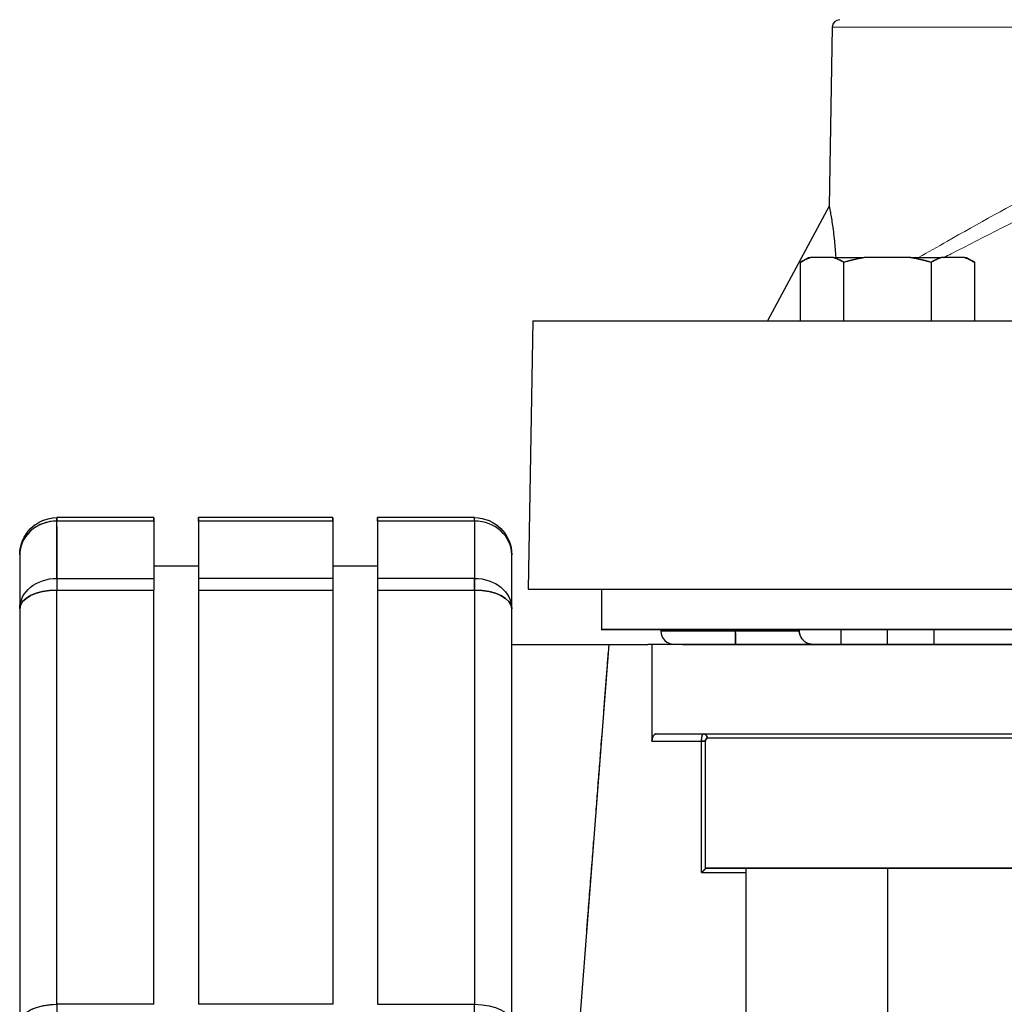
# Model space of a CAD drawing. Header units: millimetres. Extents: x 18 to 610, y -123 to 280.
# Tile 31 of 53: x 360 to 426, y 127 to 193. Entities that reach past the tile are written whole.
import ezdxf

# ---------------------------------------------------------------- set-up
doc = ezdxf.new("R2010")
doc.units = ezdxf.units.MM
doc.linetypes.add('SOLID', pattern=[0])

# ---------------------------------------------------------------- blocks, each defined once
blk = doc.blocks.new('BlockOfViews_1')
at = {"linetype": 'SOLID', "lineweight": 30}
for p, q in [((414.017, 192.799, -4.51), (413.808, 180.79, -4.51)), ((413.808, 180.79, -4.51), (409.674, 173.09, -4.51)), ((411.869, 177.012, 29.49), (412.419, 177.33, 29.49)), ((411.869, 177.012, 29.49), (411.869, 173.09, 29.49)), ((414.11, 177.33, 33.371), (412.553, 177.33, 30.675)), ((414.794, 173.09, 34.556), (414.794, 177.012, 34.556)), ((419.276, 177.33, 34.556), (416.163, 177.33, 34.556)), ((420.644, 177.012, 34.556), (420.644, 173.09, 34.556)), ((422.885, 177.33, 30.675), (421.328, 177.33, 33.371)), ((423.019, 177.33, 29.49), (423.569, 177.012, 29.49)), ((423.569, 173.09, 29.49), (423.569, 177.012, 29.49)), ((393.94, 173.09, -4.51), (393.626, 155.09, -4.51)), ((368.526, 159.89, 11.529), (362.026, 159.89, 11.529)), ((380.526, 159.89, 11.529), (371.526, 159.89, 11.529)), ((390.026, 159.89, 11.529), (383.526, 159.89, 11.529)), ((368.526, 159.663, 12.571), (362.026, 159.663, 12.571)), ((380.526, 159.663, 12.571), (371.526, 159.663, 12.571)), ((390.026, 159.663, 12.571), (383.526, 159.663, 12.571)), ((392.129, 158.684, 11.92), (392.261, 158.407, 11.836)), ((392.261, 158.407, 11.836), (392.129, 158.684, 11.92)), ((392.292, 158.351, 11.969), (392.129, 158.684, 11.92)), ((392.129, 158.684, 11.92), (392.292, 158.351, 11.969)), ((359.627, 158.064, 11.733), (359.591, 157.906, 11.72)), ((359.69, 158.199, 11.844), (359.627, 158.064, 11.733)), ((359.627, 158.064, 11.733), (359.69, 158.199, 11.844)), ((359.76, 158.351, 11.969), (359.759, 158.347, 11.966)), ((359.759, 158.347, 11.966), (359.76, 158.351, 11.969)), ((392.372, 158.176, 11.766), (392.425, 158.064, 11.733)), ((392.425, 158.064, 11.733), (392.372, 158.176, 11.766)), ((392.46, 157.908, 11.72), (392.425, 158.064, 11.733)), ((359.526, 157.39, 11.529), (359.527, 157.393, 11.53)), ((359.565, 157.788, 11.71), (359.564, 157.785, 11.71)), ((392.488, 157.785, 11.71), (392.487, 157.792, 11.711)), ((392.525, 157.396, 11.531), (392.526, 157.39, 11.529)), ((371.526, 156.64, -4.51), (368.526, 156.64, -4.51)), ((383.526, 156.64, -4.51), (380.526, 156.64, -4.51)), ((362.026, 155.819, 19.229), (368.526, 155.819, 19.229)), ((380.526, 155.819, 19.229), (371.526, 155.819, 19.229)), ((390.026, 155.819, 19.229), (383.526, 155.819, 19.229)), ((362.026, 155.03, 19.947), (368.526, 155.03, 19.947)), ((362.026, 127.25, 35.986), (362.026, 155.03, 19.947)), ((368.526, 127.25, 35.986), (368.526, 155.03, 19.947)), ((371.526, 155.03, 19.947), (371.526, 127.25, 35.986)), ((371.526, 155.03, 19.947), (380.526, 155.03, 19.947)), ((380.526, 155.03, 19.947), (380.526, 127.25, 35.986)), ((383.526, 155.03, 19.947), (383.526, 127.25, 35.986)), ((383.526, 155.03, 19.947), (390.026, 155.03, 19.947)), ((390.026, 155.03, 19.947), (390.026, 127.25, 35.986)), ((398.553, 155.09, -2.717), (398.553, 152.39, -2.717)), ((359.526, 153.78, 17.782), (359.526, 126, 33.821)), ((392.526, 126, 33.821), (392.526, 153.78, 17.782)), ((402.526, 152.39, -4.51), (402.526, 152.29, -4.51)), ((407.526, 152.29, 0.49), (407.526, 152.39, 0.49)), ((407.526, 152.29, 0.49), (411.795, 152.29, 0.49)), ((414.583, 152.39, 29.781), (414.583, 151.39, 29.781)), ((417.719, 151.39, 32.64), (417.719, 152.39, 32.64)), ((420.856, 151.39, 29.781), (420.856, 152.39, 29.781)), ((392.526, 151.39, 11.447), (399.026, 151.39, 11.447)), ((399.026, 151.39, 28.59), (396.776, 122.39, 28.59)), ((399.026, 151.39, 28.59), (401.648, 151.39, 28.59)), ((401.926, 151.39, 28.59), (401.648, 151.39, 28.59)), ((401.926, 151.39, 28.59), (401.926, 144.89, 28.59)), ((412.583, 151.403, -2.957), (412.578, 151.401, -2.957)), ((401.926, 144.89, 28.59), (405.255, 144.89, 28.59)), ((405.255, 136.09, 28.59), (405.255, 144.89, 28.59)), ((405.51, 136.345, 28.732), (405.51, 144.89, 28.732)), ((405.255, 136.09, 28.59), (408.22, 136.09, 28.59)), ((408.22, 136.39, 29.604), (408.223, 100.89, 29.235)), ((417.719, 136.39, 38.99), (417.719, 100.89, 38.99)), ((368.526, 127.25, 35.986), (362.026, 127.25, 35.986)), ((380.526, 127.25, 35.986), (371.526, 127.25, 35.986)), ((383.526, 127.25, 35.986), (390.026, 127.25, 35.986))]:
    blk.add_line(p, q, dxfattribs=at)
for points in [[(359.587, 154.039, 18.115), (359.627, 154.212, 18.338), (359.564, 153.997, 18.157)], [(392.488, 153.997, 18.157), (392.425, 154.212, 18.338), (392.465, 154.039, 18.115)]]:
    blk.add_polyline3d(points, dxfattribs=at)
for centre, radius, start, end in [((414.54, 192.767, -4.51), 0.524, 92.4876, 176.51046), ((418.285, 165.078, 34.556), 12.435, 99.82687, 106.30282), ((417.154, 165.078, 34.556), 12.435, 73.69718, 80.17313), ((403.428, 152.292, -4.51), 0.902, 180.14755, 269.85439)]:
    blk.add_arc(centre, radius, start, end, dxfattribs=at)
at = {"color": 196, "linetype": 'SOLID', "lineweight": 9, "extrusion": (0, 1, 0)}
blk.add_arc((-424.026, -4.51, 192.799), 10.009, 0, 180, dxfattribs=at)
at = {"linetype": 'SOLID', "lineweight": 30, "extrusion": (-0.866025, 9.12311e-12, 0.5)}
blk.add_arc((-165.078, 234.965, -341.944), 12.435, 189.82687, 196.30282, dxfattribs=at)
at = {"linetype": 'SOLID', "lineweight": 30, "extrusion": (0, 1, 0)}
for centre, radius, start, end in [((-417.719, 29.49, 177.33), 5.3, 0, 12.92006), ((-417.719, 29.49, 177.33), 5.3, 0, 12.92006), ((-417.719, 29.49, 177.33), 5.3, 47.07994, 72.92006), ((-417.719, 29.49, 177.33), 5.3, 47.07994, 72.92006), ((-417.719, 29.49, 177.33), 5.3, 107.07994, 132.92006), ((-417.719, 29.49, 177.33), 5.3, 107.07994, 132.92006), ((-417.719, 29.49, 177.33), 5.3, 167.07994, 180), ((-417.719, 29.49, 177.33), 5.3, 167.07994, 180), ((-459.026, -4.51, 173.09), 65.086, 0, 174.40348), ((-459.026, -4.51, 155.09), 65.4, 0, 177.73426), ((-459.026, -4.51, 152.39), 60.5, 359.2294, 90.00006), ((-407.526, -4.51, 152.29), 5, 0, 90), ((-459.026, -4.51, 151.39), 66, 33.4812, 89.99993), ((-459.026, -4.51, 145.39), 66, 30.60329, 90), ((-459.026, -4.51, 145.39), 66, 33.27, 89.99993), ((-405.255, 28.89, 144.89), 0.3, 211.84655, 270), ((-459.026, -4.51, 136.39), 63, 32.01618, 39.45812), ((-459.026, -4.51, 136.39), 63, 39.45812, 90)]:
    blk.add_arc(centre, radius, start, end, dxfattribs=at)
at = {"linetype": 'SOLID', "lineweight": 30, "extrusion": (-0.866025, 2.99193e-12, 0.5)}
blk.add_arc((-165.078, 233.833, -341.944), 12.435, 163.69718, 170.17313, dxfattribs=at)
at = {"linetype": 'SOLID', "lineweight": 30, "extrusion": (0.866025, -2.16781e-12, 0.5)}
blk.add_arc((165.078, -183.886, 381.567), 12.435, 9.82687, 16.30282, dxfattribs=at)
at = {"linetype": 'SOLID', "lineweight": 30, "extrusion": (0.866025, 8.65531e-12, 0.5)}
blk.add_arc((165.078, -182.755, 381.567), 12.435, 343.69718, 350.17313, dxfattribs=at)
at = {"linetype": 'SOLID', "lineweight": 30, "extrusion": (0, 4.72677e-13, -1)}
blk.add_arc((-362.026, 157.39, -11.529), 2.5, 0, 90, dxfattribs=at)
at = {"linetype": 'SOLID', "lineweight": 30, "extrusion": (0, 0, -1)}
for centre, start, end in [((-362.026, 157.39, -11.529), 82.19619, 82.94501), ((-390.026, 157.39, -11.529), 97.05499, 97.80381), ((-362.026, 157.39, -11.529), 51.66729, 53.536), ((-362.026, 157.39, -11.529), 66.75934, 68.28389), ((-390.026, 157.39, -11.529), 111.71611, 113.24066), ((-390.026, 157.39, -11.529), 126.464, 128.33271), ((-362.026, 157.39, -11.529), 36.66728, 38.33271), ((-390.026, 157.39, -11.529), 141.66729, 143.33272), ((-362.026, 157.39, -11.529), 21.6672, 23.33273), ((-390.026, 157.39, -11.529), 156.66727, 158.3328), ((-362.026, 157.39, -11.529), 6.1656, 8.3328), ((-390.026, 157.39, -11.529), 170.99922, 173.91469)]:
    blk.add_arc(centre, 2.5, start, end, dxfattribs=at)
at = {"linetype": 'SOLID', "lineweight": 30, "extrusion": (-1, 0, 0)}
for centre, radius, start, end in [((-157.39, 11.529, -362.026), 2.5, 155.38002, 180), ((-157.39, 11.529, -368.526), 2.5, 155.38002, 180), ((-157.39, 11.529, -371.526), 2.5, 155.38002, 180), ((-157.39, 11.529, -380.526), 2.5, 155.38002, 180), ((-157.39, 11.529, -383.526), 2.5, 155.38002, 180), ((-157.39, 11.529, -390.026), 2.5, 155.38002, 180), ((-157.39, 11.529, -390.026), 2.5, 155.38002, 180), ((-122.39, -4.51, -362.026), 41, 144.61998, 155.38002), ((-122.39, -4.51, -392.526), 38.5, 144.61998, 155.38002), ((-153.78, 17.782, -390.026), 2.5, 120, 144.61998), ((-152.29, -0.41, -407.526), 0.9, 0, 90), ((-126, 33.821, -390.026), 2.5, 95.38002, 120)]:
    blk.add_arc(centre, radius, start, end, dxfattribs=at)
at = {"linetype": 'SOLID', "lineweight": 30, "extrusion": (1, 0, 0)}
for centre, radius, start, end in [((157.39, 11.529, 362.026), 2.5, 0, 24.61998), ((157.39, 11.529, 368.526), 2.5, 7.38702, 24.61997), ((157.39, 11.529, 371.526), 2.5, 7.38702, 24.61997), ((157.39, 11.529, 380.526), 2.5, 7.38702, 24.61997), ((157.39, 11.529, 383.526), 2.5, 7.38702, 24.61997), ((122.39, -4.51, 362.026), 41, 25.79131, 35.38002), ((122.39, -4.51, 368.526), 41, 24.61998, 35.38002), ((122.39, -4.51, 371.526), 41, 24.61998, 35.38002), ((122.39, -4.51, 380.526), 41, 24.61998, 35.38002), ((122.39, -4.51, 383.526), 41, 24.61998, 35.38002), ((122.39, -4.51, 390.026), 41, 24.61998, 35.38002), ((122.39, -4.51, 390.026), 41, 25.79131, 35.38002), ((122.39, -4.51, 359.526), 38.5, 24.61998, 35.38002), ((153.78, 17.782, 362.026), 2.5, 35.38002, 60), ((153.78, 17.782, 362.026), 2.5, 35.38002, 60), ((153.78, 17.782, 368.526), 2.5, 35.38002, 60), ((153.78, 17.782, 368.526), 2.5, 42.76705, 60.00001), ((153.78, 17.782, 371.526), 2.5, 35.38002, 60), ((153.78, 17.782, 371.526), 2.5, 42.76705, 60.00001), ((153.78, 17.782, 380.526), 2.5, 35.38002, 60), ((153.78, 17.782, 380.526), 2.5, 42.76705, 60.00001), ((153.78, 17.782, 383.526), 2.5, 35.38002, 60), ((153.78, 17.782, 383.526), 2.5, 42.76705, 60.00001), ((153.78, 17.782, 390.026), 2.5, 35.38002, 60), ((152.29, -0.41, 407.526), 0.9, 98.07088, 180.00001), ((126, 33.821, 362.026), 2.5, 60, 84.61998)]:
    blk.add_arc(centre, radius, start, end, dxfattribs=at)
at = {"linetype": 'SOLID', "lineweight": 30, "extrusion": (0, 1.54202e-11, -1)}
blk.add_arc((-390.026, 157.39, -11.529), 2.5, 90, 180, dxfattribs=at)
at = {"linetype": 'SOLID', "lineweight": 30, "extrusion": (0, -0.416598, 0.909091)}
for centre, start, end in [((362.026, 147.885, -55.087), 90, 180), ((362.026, 147.885, -55.087), 94.89925, 180), ((390.026, 147.885, -55.087), 0, 90), ((390.026, 147.885, -55.087), 0, 90)]:
    blk.add_arc(centre, 2.5, start, end, dxfattribs=at)
at = {"linetype": 'SOLID', "lineweight": 30, "extrusion": (0, 0.578997, -0.81533)}
for centre, start, end in [((-362.026, 135.677, 74.54), 0, 90), ((-362.026, 135.677, 74.54), 360, 90), ((-390.026, 135.677, 74.54), 90, 180), ((-390.026, 135.677, 74.54), 90, 180)]:
    blk.add_arc(centre, 2.5, start, end, dxfattribs=at)
at = {"linetype": 'SOLID', "lineweight": 30, "extrusion": (0, 0.866025, -0.5)}
for centre, start, end in [((-362.026, 92.289, 124.287), 0, 90), ((-390.026, 92.289, 124.287), 90, 180), ((-362.026, 92.289, 92.209), 0, 90), ((-362.026, 92.289, 92.209), 7.33427, 90), ((-390.026, 92.289, 92.209), 90, 180)]:
    blk.add_arc(centre, 2.5, start, end, dxfattribs=at)
at = {"linetype": 'SOLID', "lineweight": 30, "extrusion": (0, -0.866025, 0.5)}
for centre, start, end in [((362.026, 92.289, -124.287), 90, 180), ((390.026, 92.289, -124.287), 0, 90)]:
    blk.add_arc(centre, 2.5, start, end, dxfattribs=at)
at = {"linetype": 'SOLID', "lineweight": 30, "extrusion": (0, -1, 0)}
for centre, radius, start, end in [((459.026, -4.51, -152.39), 60.5, 90, 178.30189), ((407.526, -4.51, -152.29), 5, 90, 180), ((459.026, -4.51, -151.39), 66, 90, 149.89971), ((459.026, -4.51, -145.09), 63, 92.13956, 147.94009), ((459.026, -4.51, -145.09), 63, 90, 147.94009), ((459.026, -4.51, -136.39), 63, 140.54188, 147.98382), ((459.026, -4.51, -136.39), 63, 92.55201, 140.54184)]:
    blk.add_arc(centre, radius, start, end, dxfattribs=at)
at = {"linetype": 'SOLID', "lineweight": 30, "extrusion": (0.530806, 0, 0.847494)}
blk.add_arc((145.09, -328.115, 239.832), 0.3, 270, 0, dxfattribs=at)
at = {"color": 196, "linetype": 'SOLID', "lineweight": 9}
for points, knots in [([(434.168, 185.154, -4.517), (434.168, 185.154, -4.514), (434.168, 185.154, -4.512), (434.168, 185.154, -4.51), (434.168, 185.154, -3.601), (434.045, 185.091, -2.687), (433.455, 184.785, -0.527), (432.847, 184.47, 0.684), (430.968, 183.485, 3.138), (429.529, 182.723, 4.23), (425.973, 180.804, 5.749), (423.795, 179.602, 5.941), (421.078, 178.062, 5.347), (420.428, 177.69, 5.136), (419.802, 177.33, 4.861)], [74.601045, 74.601045, 74.601045, 74.601045, 74.608379, 74.608379, 74.608379, 77.604829, 77.604829, 82.023675, 82.023675, 88.173186, 88.173186, 95.902177, 95.902177, 98.374832, 98.374832, 98.374832, 98.374832]), ([(421.522, 177.342, 6.211), (421.678, 177.423, 6.253), (421.835, 177.504, 6.291), (424.222, 178.737, 6.815), (426.582, 179.924, 6.61), (430.438, 181.819, 4.965), (432, 182.571, 3.783), (434.038, 183.543, 1.122), (434.699, 183.855, -0.191), (435.339, 184.156, -2.533), (435.472, 184.219, -3.524), (435.472, 184.219, -4.51), (435.472, 184.219, -4.512), (435.472, 184.219, -4.515), (435.472, 184.219, -4.517)], [-96.446841, -96.446841, -96.446841, -96.446841, -95.902177, -95.902177, -88.173186, -88.173186, -82.023675, -82.023675, -77.604829, -77.604829, -74.608379, -74.608379, -74.608379, -74.601045, -74.601045, -74.601045, -74.601045])]:
    blk.add_open_spline(points, degree=3, knots=knots, dxfattribs=at)
at = {"linetype": 'SOLID', "lineweight": 30}
for points, knots in [([(413.808, 180.79, -4.51), (413.808, 180.79, -4.303), (413.814, 180.762, -4.094), (413.837, 180.649, -3.685), (413.854, 180.564, -3.487), (413.894, 180.349, -3.113), (413.918, 180.219, -2.938), (413.968, 179.928, -2.62), (413.993, 179.769, -2.477), (414.068, 179.263, -2.087), (414.117, 178.876, -1.875), (414.195, 178.101, -1.551), (414.226, 177.721, -1.431), (414.25, 177.33, -1.335)], [10.183908, 10.183908, 10.183908, 10.183908, 10.804246, 10.804246, 11.424585, 11.424585, 12.044923, 12.044923, 12.665262, 12.665262, 13.973699, 13.973699, 15.108789, 15.108789, 15.108789, 15.108789]), ([(412.553, 177.33, 30.675), (412.541, 177.326, 30.654), (412.529, 177.322, 30.633), (412.505, 177.313, 30.591), (412.493, 177.309, 30.57), (412.469, 177.3, 30.528), (412.456, 177.295, 30.507), (412.432, 177.286, 30.465), (412.42, 177.281, 30.444), (412.396, 177.272, 30.402), (412.384, 177.267, 30.381), (412.36, 177.257, 30.34), (412.348, 177.252, 30.319), (412.323, 177.242, 30.277), (412.311, 177.237, 30.256), (412.287, 177.226, 30.214), (412.275, 177.221, 30.194), (412.251, 177.21, 30.152), (412.239, 177.204, 30.131), (412.215, 177.193, 30.09), (412.203, 177.188, 30.069), (412.179, 177.176, 30.027), (412.167, 177.171, 30.006), (412.143, 177.159, 29.965), (412.131, 177.153, 29.944), (412.107, 177.141, 29.903), (412.095, 177.135, 29.882), (412.071, 177.123, 29.841), (412.06, 177.117, 29.82), (412.036, 177.104, 29.778), (412.024, 177.098, 29.758), (412, 177.085, 29.717), (411.988, 177.079, 29.696), (411.964, 177.066, 29.655), (411.952, 177.059, 29.634), (411.929, 177.046, 29.593), (411.917, 177.04, 29.572), (411.893, 177.026, 29.531), (411.881, 177.019, 29.511), (411.869, 177.012, 29.49)], [0, 0, 0, 0, 0.0280169, 0.0280169, 0.0560337, 0.0560337, 0.0840506, 0.0840506, 0.1120674, 0.1120674, 0.1400843, 0.1400843, 0.1681012, 0.1681012, 0.196118, 0.196118, 0.2241349, 0.2241349, 0.2521517, 0.2521517, 0.2801686, 0.2801686, 0.3081855, 0.3081855, 0.3362023, 0.3362023, 0.3642192, 0.3642192, 0.392236, 0.392236, 0.4202529, 0.4202529, 0.4482698, 0.4482698, 0.4762866, 0.4762866, 0.5043035, 0.5043035, 0.5323203, 0.5323203, 0.5323203, 0.5323203]), ([(414.794, 177.012, 34.556), (414.782, 177.019, 34.536), (414.771, 177.026, 34.515), (414.747, 177.04, 34.474), (414.735, 177.046, 34.454), (414.711, 177.059, 34.413), (414.699, 177.066, 34.392), (414.675, 177.079, 34.351), (414.664, 177.085, 34.33), (414.64, 177.098, 34.289), (414.628, 177.104, 34.268), (414.604, 177.117, 34.227), (414.592, 177.123, 34.206), (414.568, 177.135, 34.165), (414.556, 177.141, 34.144), (414.532, 177.153, 34.102), (414.52, 177.159, 34.082), (414.496, 177.171, 34.04), (414.484, 177.176, 34.019), (414.46, 177.188, 33.978), (414.448, 177.193, 33.957), (414.424, 177.205, 33.915), (414.412, 177.21, 33.895), (414.388, 177.221, 33.853), (414.376, 177.226, 33.832), (414.352, 177.237, 33.79), (414.34, 177.242, 33.77), (414.316, 177.252, 33.728), (414.304, 177.257, 33.707), (414.28, 177.267, 33.665), (414.268, 177.272, 33.644), (414.243, 177.281, 33.602), (414.231, 177.286, 33.581), (414.207, 177.295, 33.539), (414.195, 177.3, 33.518), (414.171, 177.309, 33.476), (414.159, 177.313, 33.455), (414.134, 177.322, 33.413), (414.122, 177.326, 33.392), (414.11, 177.33, 33.371)], [0, 0, 0, 0, 0.042359, 0.042359, 0.0847181, 0.0847181, 0.1270771, 0.1270771, 0.1694361, 0.1694361, 0.2117951, 0.2117951, 0.2541542, 0.2541542, 0.2965132, 0.2965132, 0.3388722, 0.3388722, 0.3812312, 0.3812312, 0.4235903, 0.4235903, 0.4659493, 0.4659493, 0.5083083, 0.5083083, 0.5506673, 0.5506673, 0.5930264, 0.5930264, 0.6353854, 0.6353854, 0.6777444, 0.6777444, 0.7201034, 0.7201034, 0.7624625, 0.7624625, 0.8048215, 0.8048215, 0.8048215, 0.8048215]), ([(416.163, 177.33, 34.556), (416.138, 177.326, 34.556), (416.114, 177.322, 34.556), (416.066, 177.313, 34.556), (416.041, 177.309, 34.556), (415.993, 177.3, 34.556), (415.969, 177.295, 34.556), (415.92, 177.286, 34.556), (415.896, 177.281, 34.556), (415.848, 177.272, 34.556), (415.824, 177.267, 34.556), (415.775, 177.257, 34.556), (415.751, 177.252, 34.556), (415.703, 177.242, 34.557), (415.679, 177.237, 34.557), (415.631, 177.226, 34.557), (415.607, 177.221, 34.557), (415.558, 177.21, 34.557), (415.534, 177.205, 34.557), (415.486, 177.193, 34.557), (415.462, 177.188, 34.557), (415.414, 177.176, 34.557), (415.39, 177.171, 34.557), (415.342, 177.159, 34.557), (415.318, 177.153, 34.557), (415.271, 177.141, 34.557), (415.247, 177.135, 34.557), (415.199, 177.123, 34.557), (415.175, 177.117, 34.557), (415.127, 177.104, 34.556), (415.103, 177.098, 34.556), (415.056, 177.085, 34.556), (415.032, 177.079, 34.556), (414.984, 177.066, 34.556), (414.96, 177.059, 34.556), (414.913, 177.046, 34.556), (414.889, 177.04, 34.556), (414.842, 177.026, 34.556), (414.818, 177.019, 34.556), (414.794, 177.012, 34.556)], [0, 0, 0, 0, 0.0280098, 0.0280098, 0.0560196, 0.0560196, 0.0840294, 0.0840294, 0.1120392, 0.1120392, 0.1400489, 0.1400489, 0.1680587, 0.1680587, 0.1960685, 0.1960685, 0.2240783, 0.2240783, 0.2520881, 0.2520881, 0.2800979, 0.2800979, 0.3081077, 0.3081077, 0.3361175, 0.3361175, 0.3641273, 0.3641273, 0.3921371, 0.3921371, 0.4201468, 0.4201468, 0.4481566, 0.4481566, 0.4761664, 0.4761664, 0.5041762, 0.5041762, 0.532186, 0.532186, 0.532186, 0.532186]), ([(420.644, 177.012, 34.556), (420.621, 177.019, 34.556), (420.597, 177.026, 34.556), (420.549, 177.04, 34.556), (420.526, 177.046, 34.556), (420.478, 177.059, 34.556), (420.454, 177.066, 34.556), (420.407, 177.079, 34.556), (420.383, 177.085, 34.556), (420.335, 177.098, 34.556), (420.311, 177.104, 34.556), (420.264, 177.117, 34.556), (420.24, 177.123, 34.556), (420.192, 177.135, 34.557), (420.168, 177.141, 34.557), (420.12, 177.153, 34.557), (420.096, 177.159, 34.557), (420.048, 177.171, 34.557), (420.024, 177.176, 34.557), (419.976, 177.188, 34.557), (419.952, 177.193, 34.557), (419.904, 177.205, 34.557), (419.88, 177.21, 34.557), (419.832, 177.221, 34.557), (419.808, 177.226, 34.557), (419.76, 177.237, 34.557), (419.736, 177.242, 34.557), (419.688, 177.252, 34.556), (419.663, 177.257, 34.556), (419.615, 177.267, 34.556), (419.591, 177.272, 34.556), (419.543, 177.281, 34.556), (419.518, 177.286, 34.556), (419.47, 177.295, 34.556), (419.446, 177.3, 34.556), (419.397, 177.309, 34.556), (419.373, 177.313, 34.556), (419.325, 177.322, 34.556), (419.3, 177.326, 34.556), (419.276, 177.33, 34.556)], [0, 0, 0, 0, 0.0423631, 0.0423631, 0.0847261, 0.0847261, 0.1270892, 0.1270892, 0.1694523, 0.1694523, 0.2118154, 0.2118154, 0.2541784, 0.2541784, 0.2965415, 0.2965415, 0.3389046, 0.3389046, 0.3812676, 0.3812676, 0.4236307, 0.4236307, 0.4659938, 0.4659938, 0.5083568, 0.5083568, 0.5507199, 0.5507199, 0.593083, 0.593083, 0.6354461, 0.6354461, 0.6778091, 0.6778091, 0.7201722, 0.7201722, 0.7625353, 0.7625353, 0.8048983, 0.8048983, 0.8048983, 0.8048983]), ([(421.328, 177.33, 33.371), (421.316, 177.326, 33.392), (421.304, 177.322, 33.413), (421.28, 177.313, 33.455), (421.268, 177.309, 33.477), (421.244, 177.3, 33.518), (421.231, 177.295, 33.539), (421.207, 177.286, 33.581), (421.195, 177.281, 33.602), (421.171, 177.272, 33.644), (421.159, 177.267, 33.665), (421.135, 177.257, 33.707), (421.123, 177.252, 33.728), (421.099, 177.242, 33.77), (421.087, 177.237, 33.79), (421.063, 177.226, 33.832), (421.051, 177.221, 33.853), (421.026, 177.21, 33.895), (421.014, 177.205, 33.915), (420.99, 177.193, 33.957), (420.978, 177.188, 33.978), (420.954, 177.176, 34.019), (420.942, 177.171, 34.04), (420.918, 177.159, 34.082), (420.907, 177.153, 34.102), (420.883, 177.141, 34.144), (420.871, 177.135, 34.165), (420.847, 177.123, 34.206), (420.835, 177.117, 34.227), (420.811, 177.104, 34.268), (420.799, 177.098, 34.289), (420.775, 177.085, 34.33), (420.763, 177.079, 34.351), (420.739, 177.066, 34.392), (420.727, 177.059, 34.413), (420.704, 177.046, 34.454), (420.692, 177.04, 34.474), (420.668, 177.026, 34.515), (420.656, 177.019, 34.536), (420.644, 177.012, 34.556)], [0, 0, 0, 0, 0.0280135, 0.0280135, 0.056027, 0.056027, 0.0840405, 0.0840405, 0.112054, 0.112054, 0.1400675, 0.1400675, 0.1680811, 0.1680811, 0.1960946, 0.1960946, 0.2241081, 0.2241081, 0.2521216, 0.2521216, 0.2801351, 0.2801351, 0.3081486, 0.3081486, 0.3361621, 0.3361621, 0.3641756, 0.3641756, 0.3921891, 0.3921891, 0.4202026, 0.4202026, 0.4482162, 0.4482162, 0.4762297, 0.4762297, 0.5042432, 0.5042432, 0.5322567, 0.5322567, 0.5322567, 0.5322567]), ([(423.569, 177.012, 29.49), (423.557, 177.019, 29.511), (423.546, 177.026, 29.531), (423.522, 177.04, 29.572), (423.51, 177.046, 29.593), (423.486, 177.059, 29.634), (423.474, 177.066, 29.655), (423.451, 177.079, 29.696), (423.439, 177.085, 29.717), (423.415, 177.098, 29.758), (423.403, 177.104, 29.779), (423.379, 177.117, 29.82), (423.367, 177.123, 29.841), (423.343, 177.135, 29.882), (423.331, 177.141, 29.903), (423.307, 177.153, 29.944), (423.295, 177.159, 29.965), (423.271, 177.171, 30.006), (423.259, 177.176, 30.027), (423.235, 177.188, 30.069), (423.223, 177.193, 30.09), (423.199, 177.205, 30.131), (423.187, 177.21, 30.152), (423.163, 177.221, 30.194), (423.151, 177.226, 30.214), (423.127, 177.237, 30.256), (423.115, 177.242, 30.277), (423.091, 177.252, 30.319), (423.079, 177.257, 30.34), (423.055, 177.267, 30.381), (423.043, 177.272, 30.402), (423.018, 177.281, 30.444), (423.006, 177.286, 30.465), (422.982, 177.295, 30.507), (422.97, 177.3, 30.528), (422.946, 177.309, 30.57), (422.934, 177.313, 30.591), (422.909, 177.322, 30.633), (422.897, 177.326, 30.654), (422.885, 177.33, 30.675)], [0, 0, 0, 0, 0.0423557, 0.0423557, 0.0847113, 0.0847113, 0.127067, 0.127067, 0.1694227, 0.1694227, 0.2117784, 0.2117784, 0.254134, 0.254134, 0.2964897, 0.2964897, 0.3388454, 0.3388454, 0.3812011, 0.3812011, 0.4235567, 0.4235567, 0.4659124, 0.4659124, 0.5082681, 0.5082681, 0.5506237, 0.5506237, 0.5929794, 0.5929794, 0.6353351, 0.6353351, 0.6776908, 0.6776908, 0.7200464, 0.7200464, 0.7624021, 0.7624021, 0.8047578, 0.8047578, 0.8047578, 0.8047578]), ([(411.79, 152.39, 0.49), (411.79, 152.388, 0.49), (411.79, 152.386, 0.49), (411.79, 152.383, 0.49), (411.79, 152.381, 0.49), (411.79, 152.378, 0.49), (411.79, 152.376, 0.49), (411.79, 152.372, 0.49), (411.79, 152.371, 0.49), (411.79, 152.367, 0.49), (411.79, 152.365, 0.49), (411.79, 152.362, 0.49), (411.79, 152.36, 0.49), (411.791, 152.357, 0.49), (411.791, 152.355, 0.49), (411.791, 152.351, 0.49), (411.791, 152.35, 0.49), (411.791, 152.346, 0.49), (411.791, 152.344, 0.49), (411.791, 152.341, 0.49), (411.791, 152.339, 0.49), (411.791, 152.336, 0.49), (411.792, 152.334, 0.49), (411.792, 152.33, 0.49), (411.792, 152.329, 0.49), (411.792, 152.325, 0.49), (411.792, 152.323, 0.49), (411.792, 152.32, 0.49), (411.793, 152.318, 0.49), (411.793, 152.315, 0.49), (411.793, 152.313, 0.49), (411.793, 152.309, 0.49), (411.793, 152.308, 0.49), (411.794, 152.304, 0.49), (411.794, 152.302, 0.49), (411.794, 152.299, 0.49), (411.794, 152.297, 0.49), (411.795, 152.294, 0.49), (411.795, 152.292, 0.49), (411.795, 152.29, 0.49)], [0, 0, 0, 0, 0.005272, 0.005272, 0.0105439, 0.0105439, 0.0158159, 0.0158159, 0.0210879, 0.0210879, 0.0263599, 0.0263599, 0.0316318, 0.0316318, 0.0369038, 0.0369038, 0.0421758, 0.0421758, 0.0474477, 0.0474477, 0.0527197, 0.0527197, 0.0579917, 0.0579917, 0.0632637, 0.0632637, 0.0685356, 0.0685356, 0.0738076, 0.0738076, 0.0790796, 0.0790796, 0.0843515, 0.0843515, 0.0896235, 0.0896235, 0.0948955, 0.0948955, 0.1001674, 0.1001674, 0.1001674, 0.1001674]), ([(411.795, 152.29, 0.49), (411.798, 152.26, 0.49), (411.802, 152.23, 0.489), (411.813, 152.171, 0.483), (411.82, 152.142, 0.478), (411.835, 152.084, 0.467), (411.844, 152.056, 0.459), (411.864, 152.001, 0.443), (411.874, 151.975, 0.434), (411.897, 151.923, 0.413), (411.91, 151.899, 0.401), (411.936, 151.851, 0.376), (411.95, 151.827, 0.363), (411.98, 151.783, 0.334), (411.995, 151.762, 0.319), (412.027, 151.721, 0.288), (412.043, 151.701, 0.271), (412.077, 151.665, 0.238), (412.094, 151.647, 0.221), (412.129, 151.614, 0.185), (412.147, 151.599, 0.167), (412.184, 151.569, 0.129), (412.203, 151.555, 0.11), (412.241, 151.529, 0.071), (412.26, 151.517, 0.052), (412.299, 151.494, 0.012), (412.318, 151.484, -0.009), (412.358, 151.465, -0.05), (412.378, 151.456, -0.07), (412.418, 151.441, -0.112), (412.439, 151.434, -0.132), (412.479, 151.421, -0.175), (412.5, 151.416, -0.196), (412.541, 151.406, -0.238), (412.562, 151.402, -0.26), (412.603, 151.396, -0.303), (412.623, 151.394, -0.324), (412.665, 151.391, -0.367), (412.686, 151.39, -0.389), (412.707, 151.39, -0.41)], [0, 0, 0, 0, 0.089774, 0.089774, 0.179547, 0.179547, 0.269321, 0.269321, 0.359095, 0.359095, 0.448869, 0.448869, 0.538642, 0.538642, 0.628416, 0.628416, 0.71819, 0.71819, 0.807963, 0.807963, 0.897737, 0.897737, 0.987511, 0.987511, 1.077285, 1.077285, 1.167058, 1.167058, 1.256832, 1.256832, 1.346606, 1.346606, 1.43638, 1.43638, 1.526153, 1.526153, 1.615927, 1.615927, 1.705701, 1.705701, 1.705701, 1.705701]), ([(412.707, 151.39, -0.41), (412.686, 151.39, -0.389), (412.665, 151.391, -0.367), (412.623, 151.394, -0.324), (412.603, 151.396, -0.303), (412.562, 151.402, -0.26), (412.541, 151.406, -0.238), (412.5, 151.416, -0.196), (412.479, 151.421, -0.175), (412.439, 151.434, -0.132), (412.418, 151.441, -0.112), (412.378, 151.456, -0.07), (412.358, 151.465, -0.05), (412.318, 151.484, -0.009), (412.299, 151.494, 0.012), (412.26, 151.517, 0.052), (412.24, 151.529, 0.071), (412.203, 151.555, 0.11), (412.184, 151.569, 0.129), (412.147, 151.599, 0.167), (412.129, 151.614, 0.185), (412.094, 151.647, 0.221), (412.077, 151.665, 0.238), (412.043, 151.701, 0.271), (412.027, 151.721, 0.288), (411.995, 151.762, 0.319), (411.98, 151.783, 0.334), (411.95, 151.827, 0.363), (411.936, 151.851, 0.376), (411.91, 151.899, 0.401), (411.897, 151.923, 0.413), (411.874, 151.975, 0.434), (411.864, 152.001, 0.443), (411.844, 152.056, 0.46), (411.835, 152.084, 0.467), (411.82, 152.142, 0.478), (411.813, 152.171, 0.483), (411.802, 152.23, 0.489), (411.798, 152.26, 0.49), (411.795, 152.29, 0.49)], [0, 0, 0, 0, 0.094831, 0.094831, 0.189661, 0.189661, 0.284492, 0.284492, 0.379323, 0.379323, 0.474153, 0.474153, 0.568984, 0.568984, 0.663815, 0.663815, 0.758645, 0.758645, 0.853476, 0.853476, 0.948307, 0.948307, 1.043138, 1.043138, 1.137968, 1.137968, 1.232799, 1.232799, 1.32763, 1.32763, 1.42246, 1.42246, 1.517291, 1.517291, 1.612122, 1.612122, 1.706952, 1.706952, 1.801783, 1.801783, 1.801783, 1.801783]), ([(412.672, 151.39, -0.625), (412.654, 151.39, -0.641), (412.635, 151.391, -0.657), (412.61, 151.393, -0.679), (412.603, 151.393, -0.685), (412.596, 151.394, -0.692)], [0.01622309, 0.01622309, 0.01622309, 0.01622309, 0.0680674, 0.0680674, 0.08820074, 0.08820074, 0.08820074, 0.08820074]), ([(398.983, 150.841, 12.406), (398.973, 150.712, 12.623), (398.963, 150.581, 12.838), (398.927, 150.118, 13.578), (398.901, 149.773, 14.095), (398.845, 149.056, 15.109), (398.816, 148.684, 15.606), (398.756, 147.911, 16.578), (398.725, 147.511, 17.052), (398.688, 147.034, 17.588), (398.683, 146.969, 17.66), (398.678, 146.904, 17.732)], [0.053134, 0.053134, 0.053134, 0.053134, 0.0894888, 0.0894888, 0.1789777, 0.1789777, 0.2684665, 0.2684665, 0.3579553, 0.3579553, 0.3719374, 0.3719374, 0.3719374, 0.3719374]), ([(398.559, 145.366, 19.317), (398.536, 145.073, 19.6), (398.513, 144.774, 19.877), (398.453, 144.009, 20.562), (398.417, 143.535, 20.963), (398.341, 142.566, 21.738), (398.303, 142.07, 22.111), (398.228, 141.107, 22.796), (398.192, 140.64, 23.11), (398.155, 140.166, 23.412)], [0.4782059, 0.4782059, 0.4782059, 0.4782059, 0.536933, 0.536933, 0.6264218, 0.6264218, 0.7159106, 0.7159106, 0.7970099, 0.7970099, 0.7970099, 0.7970099]), ([(401.926, 144.89, 28.59), (401.926, 144.905, 28.59), (401.927, 144.92, 28.591), (401.928, 144.949, 28.594), (401.929, 144.964, 28.596), (401.932, 144.993, 28.601), (401.934, 145.008, 28.604), (401.939, 145.037, 28.612), (401.942, 145.051, 28.616), (401.947, 145.078, 28.627), (401.951, 145.091, 28.632), (401.958, 145.117, 28.645), (401.962, 145.13, 28.651), (401.97, 145.155, 28.666), (401.975, 145.167, 28.674), (401.984, 145.19, 28.69), (401.989, 145.201, 28.699), (402, 145.222, 28.716), (402.005, 145.233, 28.726), (402.016, 145.252, 28.745), (402.022, 145.261, 28.755), (402.034, 145.279, 28.776), (402.041, 145.287, 28.786), (402.053, 145.303, 28.808), (402.06, 145.311, 28.82), (402.073, 145.324, 28.842), (402.08, 145.331, 28.854), (402.094, 145.343, 28.878), (402.101, 145.348, 28.889), (402.115, 145.358, 28.914), (402.122, 145.362, 28.926), (402.137, 145.37, 28.95), (402.144, 145.374, 28.963), (402.159, 145.38, 28.988), (402.166, 145.382, 29.001), (402.181, 145.386, 29.026), (402.189, 145.388, 29.039), (402.204, 145.39, 29.065), (402.211, 145.39, 29.077), (402.219, 145.39, 29.09)], [0, 0, 0, 0, 0.0444019, 0.0444019, 0.0888037, 0.0888037, 0.1332056, 0.1332056, 0.1776075, 0.1776075, 0.2220093, 0.2220093, 0.2664112, 0.2664112, 0.3108131, 0.3108131, 0.3552149, 0.3552149, 0.3996168, 0.3996168, 0.4440187, 0.4440187, 0.4884205, 0.4884205, 0.5328224, 0.5328224, 0.5772243, 0.5772243, 0.6216261, 0.6216261, 0.666028, 0.666028, 0.7104299, 0.7104299, 0.7548317, 0.7548317, 0.7992336, 0.7992336, 0.8436355, 0.8436355, 0.8436355, 0.8436355]), ([(402.219, 145.39, 29.09), (402.211, 145.39, 29.077), (402.204, 145.39, 29.065), (402.189, 145.388, 29.039), (402.181, 145.386, 29.026), (402.166, 145.382, 29.001), (402.159, 145.38, 28.988), (402.144, 145.374, 28.963), (402.137, 145.37, 28.95), (402.122, 145.362, 28.926), (402.115, 145.358, 28.914), (402.101, 145.348, 28.889), (402.094, 145.343, 28.878), (402.08, 145.331, 28.854), (402.073, 145.324, 28.842), (402.06, 145.311, 28.82), (402.053, 145.303, 28.808), (402.041, 145.287, 28.786), (402.034, 145.279, 28.776), (402.022, 145.261, 28.755), (402.016, 145.252, 28.745), (402.005, 145.233, 28.726), (402, 145.222, 28.716), (401.989, 145.201, 28.698), (401.984, 145.19, 28.69), (401.975, 145.167, 28.673), (401.97, 145.155, 28.666), (401.962, 145.13, 28.651), (401.958, 145.117, 28.645), (401.951, 145.091, 28.632), (401.947, 145.078, 28.627), (401.942, 145.051, 28.616), (401.939, 145.037, 28.612), (401.934, 145.008, 28.604), (401.932, 144.994, 28.601), (401.929, 144.964, 28.595), (401.928, 144.949, 28.593), (401.927, 144.92, 28.591), (401.926, 144.905, 28.59), (401.926, 144.89, 28.59)], [0, 0, 0, 0, 0.079707, 0.079707, 0.159414, 0.159414, 0.239121, 0.239121, 0.318828, 0.318828, 0.398535, 0.398535, 0.478242, 0.478242, 0.557949, 0.557949, 0.637656, 0.637656, 0.717363, 0.717363, 0.79707, 0.79707, 0.876777, 0.876777, 0.956484, 0.956484, 1.036191, 1.036191, 1.115898, 1.115898, 1.195605, 1.195605, 1.275311, 1.275311, 1.355018, 1.355018, 1.434725, 1.434725, 1.514432, 1.514432, 1.514432, 1.514432]), ([(405.255, 144.89, 28.59), (405.255, 144.904, 28.59), (405.255, 144.919, 28.591), (405.256, 144.947, 28.593), (405.256, 144.962, 28.595), (405.257, 144.99, 28.6), (405.258, 145.004, 28.603), (405.26, 145.031, 28.61), (405.261, 145.045, 28.615), (405.264, 145.072, 28.624), (405.265, 145.085, 28.629), (405.268, 145.111, 28.641), (405.269, 145.123, 28.648), (405.273, 145.148, 28.662), (405.275, 145.16, 28.669), (405.279, 145.183, 28.685), (405.281, 145.194, 28.693), (405.285, 145.216, 28.711), (405.287, 145.226, 28.72), (405.292, 145.246, 28.739), (405.294, 145.256, 28.749), (405.3, 145.274, 28.77), (405.302, 145.283, 28.78), (405.308, 145.299, 28.802), (405.311, 145.307, 28.813), (405.316, 145.321, 28.836), (405.319, 145.328, 28.848), (405.325, 145.34, 28.872), (405.328, 145.346, 28.884), (405.334, 145.356, 28.909), (405.338, 145.361, 28.921), (405.344, 145.369, 28.947), (405.347, 145.373, 28.96), (405.354, 145.379, 28.985), (405.357, 145.382, 28.998), (405.363, 145.386, 29.025), (405.367, 145.387, 29.038), (405.373, 145.389, 29.064), (405.376, 145.39, 29.077), (405.38, 145.39, 29.09)], [0, 0, 0, 0, 0.086146, 0.086146, 0.172291, 0.172291, 0.258437, 0.258437, 0.344583, 0.344583, 0.430728, 0.430728, 0.516874, 0.516874, 0.60302, 0.60302, 0.689165, 0.689165, 0.775311, 0.775311, 0.861457, 0.861457, 0.947603, 0.947603, 1.033748, 1.033748, 1.119894, 1.119894, 1.20604, 1.20604, 1.292185, 1.292185, 1.378331, 1.378331, 1.464477, 1.464477, 1.550622, 1.550622, 1.636768, 1.636768, 1.636768, 1.636768]), ([(405.255, 144.89, 28.59), (405.255, 144.908, 28.59), (405.255, 144.935, 28.592), (405.257, 144.971, 28.596), (405.258, 144.997, 28.602), (405.259, 145.023, 28.608), (405.261, 145.049, 28.616), (405.264, 145.073, 28.625), (405.266, 145.098, 28.635), (405.269, 145.121, 28.646), (405.272, 145.144, 28.659), (405.275, 145.165, 28.673), (405.279, 145.186, 28.687), (405.283, 145.206, 28.703), (405.287, 145.225, 28.719), (405.291, 145.243, 28.736), (405.296, 145.26, 28.754), (405.3, 145.276, 28.772), (405.306, 145.296, 28.797), (405.313, 145.313, 28.823), (405.32, 145.329, 28.85), (405.327, 145.343, 28.878), (405.335, 145.358, 28.913), (405.346, 145.372, 28.956), (405.361, 145.386, 29.015), (405.372, 145.39, 29.06), (405.38, 145.39, 29.09)], [0, 0, 0, 0, 0.0386425, 0.0579317, 0.0771835, 0.0963832, 0.1155252, 0.1346006, 0.1536035, 0.1724821, 0.1912797, 0.2099934, 0.228623, 0.2471631, 0.2656211, 0.2839986, 0.3022997, 0.3202498, 0.338134, 0.3737144, 0.3914279, 0.4090968, 0.4443169, 0.4794055, 0.5144442, 0.5845906, 0.5845906, 0.5845906, 0.5845906]), ([(405.634, 145.09, 28.931), (405.631, 145.09, 28.926), (405.627, 145.09, 28.92), (405.621, 145.089, 28.91), (405.618, 145.088, 28.905), (405.611, 145.087, 28.894), (405.608, 145.085, 28.889), (405.601, 145.083, 28.879), (405.598, 145.081, 28.874), (405.592, 145.078, 28.864), (405.589, 145.076, 28.859), (405.583, 145.072, 28.849), (405.58, 145.07, 28.844), (405.574, 145.065, 28.835), (405.571, 145.062, 28.83), (405.565, 145.056, 28.821), (405.562, 145.053, 28.816), (405.557, 145.047, 28.807), (405.554, 145.043, 28.803), (405.549, 145.036, 28.795), (405.547, 145.032, 28.791), (405.542, 145.024, 28.783), (405.54, 145.02, 28.78), (405.535, 145.012, 28.773), (405.533, 145.007, 28.77), (405.529, 144.998, 28.763), (405.528, 144.993, 28.76), (405.524, 144.983, 28.755), (405.523, 144.978, 28.752), (405.52, 144.968, 28.748), (405.518, 144.963, 28.746), (405.516, 144.952, 28.742), (405.515, 144.946, 28.74), (405.513, 144.935, 28.737), (405.512, 144.93, 28.736), (405.511, 144.919, 28.734), (405.511, 144.913, 28.733), (405.51, 144.901, 28.732), (405.51, 144.896, 28.732), (405.51, 144.89, 28.732)], [0, 0, 0, 0, 0.00029348, 0.00029348, 0.000586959, 0.000586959, 0.000880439, 0.000880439, 0.001173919, 0.001173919, 0.001467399, 0.001467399, 0.001760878, 0.001760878, 0.002054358, 0.002054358, 0.002347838, 0.002347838, 0.002641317, 0.002641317, 0.002934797, 0.002934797, 0.003228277, 0.003228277, 0.003521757, 0.003521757, 0.003815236, 0.003815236, 0.004108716, 0.004108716, 0.004402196, 0.004402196, 0.004695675, 0.004695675, 0.004989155, 0.004989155, 0.005282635, 0.005282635, 0.005576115, 0.005576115, 0.005576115, 0.005576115]), ([(405.51, 144.89, 28.732), (405.51, 144.897, 28.732), (405.51, 144.908, 28.732), (405.511, 144.922, 28.734), (405.513, 144.933, 28.736), (405.514, 144.943, 28.739), (405.516, 144.953, 28.742), (405.518, 144.963, 28.746), (405.521, 144.973, 28.75), (405.524, 144.982, 28.754), (405.527, 144.991, 28.759), (405.53, 145, 28.765), (405.534, 145.009, 28.77), (405.538, 145.016, 28.777), (405.542, 145.024, 28.783), (405.546, 145.031, 28.79), (405.55, 145.038, 28.797), (405.555, 145.044, 28.804), (405.561, 145.052, 28.814), (405.568, 145.059, 28.825), (405.574, 145.066, 28.835), (405.581, 145.071, 28.846), (405.59, 145.077, 28.86), (405.601, 145.083, 28.878), (405.615, 145.088, 28.901), (405.627, 145.09, 28.919), (405.634, 145.09, 28.931)], [0, 0, 0, 0, 0.0386425, 0.0579317, 0.0771835, 0.0963832, 0.1155252, 0.1346006, 0.1536035, 0.1724821, 0.1912797, 0.2099934, 0.228623, 0.2471631, 0.2656211, 0.2839986, 0.3022997, 0.3202498, 0.338134, 0.3737144, 0.3914279, 0.4090968, 0.4443169, 0.4794055, 0.5144442, 0.5845906, 0.5845906, 0.5845906, 0.5845906]), ([(398.008, 138.266, 24.534), (397.97, 137.773, 24.804), (397.931, 137.273, 25.061), (397.848, 136.209, 25.574), (397.804, 135.643, 25.827), (397.715, 134.498, 26.302), (397.67, 133.918, 26.524), (397.595, 132.95, 26.863), (397.565, 132.563, 26.991), (397.535, 132.175, 27.111)], [0.9032779, 0.9032779, 0.9032779, 0.9032779, 0.9843771, 0.9843771, 1.0738659, 1.0738659, 1.1633548, 1.1633548, 1.2220818, 1.2220818, 1.2220818, 1.2220818]), ([(405.255, 136.09, 28.59), (405.26, 136.095, 28.59), (405.265, 136.1, 28.59), (405.276, 136.111, 28.591), (405.281, 136.116, 28.591), (405.291, 136.126, 28.592), (405.296, 136.131, 28.593), (405.307, 136.142, 28.595), (405.312, 136.147, 28.596), (405.322, 136.157, 28.598), (405.327, 136.162, 28.599), (405.338, 136.173, 28.602), (405.343, 136.178, 28.603), (405.353, 136.188, 28.607), (405.358, 136.193, 28.608), (405.368, 136.203, 28.612), (405.373, 136.208, 28.614), (405.383, 136.218, 28.619), (405.388, 136.223, 28.621), (405.397, 136.232, 28.626), (405.402, 136.237, 28.629), (405.412, 136.247, 28.634), (405.416, 136.251, 28.637), (405.425, 136.26, 28.643), (405.43, 136.265, 28.646), (405.438, 136.273, 28.653), (405.443, 136.278, 28.656), (405.451, 136.286, 28.663), (405.455, 136.29, 28.666), (405.463, 136.298, 28.673), (405.466, 136.301, 28.677), (405.474, 136.309, 28.685), (405.477, 136.313, 28.689), (405.484, 136.32, 28.697), (405.488, 136.323, 28.701), (405.494, 136.33, 28.709), (405.498, 136.333, 28.714), (405.504, 136.339, 28.723), (405.507, 136.342, 28.727), (405.51, 136.345, 28.732)], [0, 0, 0, 0, 0.053914, 0.053914, 0.107828, 0.107828, 0.161742, 0.161742, 0.215655, 0.215655, 0.269569, 0.269569, 0.323483, 0.323483, 0.377397, 0.377397, 0.431311, 0.431311, 0.485225, 0.485225, 0.539138, 0.539138, 0.593052, 0.593052, 0.646966, 0.646966, 0.70088, 0.70088, 0.754794, 0.754794, 0.808708, 0.808708, 0.862622, 0.862622, 0.916535, 0.916535, 0.970449, 0.970449, 1.024363, 1.024363, 1.024363, 1.024363]), ([(405.51, 136.345, 28.732), (405.507, 136.342, 28.727), (405.504, 136.339, 28.723), (405.498, 136.333, 28.714), (405.495, 136.329, 28.709), (405.488, 136.323, 28.701), (405.484, 136.319, 28.697), (405.477, 136.312, 28.689), (405.474, 136.309, 28.685), (405.466, 136.301, 28.677), (405.463, 136.298, 28.673), (405.455, 136.29, 28.666), (405.451, 136.286, 28.663), (405.443, 136.278, 28.656), (405.438, 136.273, 28.653), (405.43, 136.265, 28.646), (405.425, 136.26, 28.643), (405.416, 136.251, 28.637), (405.412, 136.247, 28.634), (405.402, 136.237, 28.629), (405.397, 136.232, 28.626), (405.388, 136.223, 28.621), (405.383, 136.218, 28.619), (405.373, 136.208, 28.614), (405.368, 136.203, 28.612), (405.358, 136.193, 28.608), (405.353, 136.188, 28.607), (405.343, 136.178, 28.603), (405.338, 136.173, 28.602), (405.327, 136.162, 28.599), (405.322, 136.157, 28.598), (405.312, 136.147, 28.596), (405.307, 136.142, 28.595), (405.296, 136.131, 28.593), (405.291, 136.126, 28.592), (405.281, 136.116, 28.591), (405.276, 136.111, 28.591), (405.265, 136.1, 28.59), (405.26, 136.095, 28.59), (405.255, 136.09, 28.59)], [0, 0, 0, 0, 0.055674, 0.055674, 0.111347, 0.111347, 0.167021, 0.167021, 0.222694, 0.222694, 0.278368, 0.278368, 0.334041, 0.334041, 0.389715, 0.389715, 0.445388, 0.445388, 0.501062, 0.501062, 0.556735, 0.556735, 0.612409, 0.612409, 0.668082, 0.668082, 0.723756, 0.723756, 0.779429, 0.779429, 0.835103, 0.835103, 0.890776, 0.890776, 0.94645, 0.94645, 1.002123, 1.002123, 1.057797, 1.057797, 1.057797, 1.057797]), ([(405.51, 136.345, 28.732), (405.511, 136.346, 28.734), (405.513, 136.348, 28.737), (405.516, 136.351, 28.742), (405.518, 136.352, 28.745), (405.521, 136.355, 28.75), (405.523, 136.357, 28.753), (405.526, 136.359, 28.758), (405.528, 136.361, 28.76), (405.531, 136.363, 28.766), (405.533, 136.364, 28.769), (405.536, 136.367, 28.774), (405.538, 136.368, 28.777), (405.541, 136.37, 28.782), (405.543, 136.371, 28.785), (405.546, 136.373, 28.79), (405.548, 136.374, 28.793), (405.551, 136.376, 28.799), (405.553, 136.377, 28.802), (405.557, 136.378, 28.807), (405.559, 136.379, 28.81), (405.562, 136.381, 28.816), (405.564, 136.381, 28.819), (405.567, 136.383, 28.824), (405.569, 136.383, 28.827), (405.573, 136.384, 28.833), (405.574, 136.385, 28.836), (405.578, 136.386, 28.841), (405.58, 136.386, 28.844), (405.583, 136.387, 28.85), (405.585, 136.388, 28.853), (405.589, 136.388, 28.859), (405.591, 136.389, 28.861), (405.594, 136.389, 28.867), (405.596, 136.389, 28.87), (405.6, 136.39, 28.876), (405.601, 136.39, 28.879), (405.605, 136.39, 28.884), (405.607, 136.39, 28.887), (405.608, 136.39, 28.89)], [0, 0, 0, 0, 0.00471564, 0.00471564, 0.00943128, 0.00943128, 0.01414691, 0.01414691, 0.01886255, 0.01886255, 0.02357819, 0.02357819, 0.02829383, 0.02829383, 0.03300946, 0.03300946, 0.0377251, 0.0377251, 0.04244074, 0.04244074, 0.04715638, 0.04715638, 0.05187201, 0.05187201, 0.05658765, 0.05658765, 0.06130329, 0.06130329, 0.06601893, 0.06601893, 0.07073457, 0.07073457, 0.0754502, 0.0754502, 0.08016584, 0.08016584, 0.08488148, 0.08488148, 0.08959712, 0.08959712, 0.08959712, 0.08959712]), ([(405.608, 136.39, 28.89), (405.607, 136.39, 28.887), (405.605, 136.39, 28.884), (405.601, 136.39, 28.879), (405.6, 136.39, 28.876), (405.596, 136.389, 28.87), (405.594, 136.389, 28.867), (405.591, 136.389, 28.861), (405.589, 136.388, 28.859), (405.585, 136.388, 28.853), (405.583, 136.387, 28.85), (405.58, 136.386, 28.844), (405.578, 136.386, 28.841), (405.574, 136.385, 28.836), (405.573, 136.384, 28.833), (405.569, 136.383, 28.827), (405.567, 136.383, 28.824), (405.564, 136.381, 28.819), (405.562, 136.381, 28.816), (405.559, 136.379, 28.81), (405.557, 136.378, 28.807), (405.553, 136.377, 28.802), (405.551, 136.376, 28.799), (405.548, 136.374, 28.793), (405.546, 136.373, 28.79), (405.543, 136.371, 28.785), (405.541, 136.37, 28.782), (405.538, 136.368, 28.777), (405.536, 136.367, 28.774), (405.533, 136.364, 28.769), (405.531, 136.363, 28.766), (405.528, 136.361, 28.76), (405.526, 136.359, 28.758), (405.523, 136.357, 28.753), (405.521, 136.355, 28.75), (405.518, 136.352, 28.745), (405.516, 136.351, 28.742), (405.513, 136.348, 28.737), (405.511, 136.346, 28.734), (405.51, 136.345, 28.732)], [0, 0, 0, 0, 0.0290448, 0.0290448, 0.0580896, 0.0580896, 0.0871343, 0.0871343, 0.1161791, 0.1161791, 0.1452239, 0.1452239, 0.1742687, 0.1742687, 0.2033135, 0.2033135, 0.2323582, 0.2323582, 0.261403, 0.261403, 0.2904478, 0.2904478, 0.3194926, 0.3194926, 0.3485374, 0.3485374, 0.3775821, 0.3775821, 0.4066269, 0.4066269, 0.4356717, 0.4356717, 0.4647165, 0.4647165, 0.4937613, 0.4937613, 0.522806, 0.522806, 0.5518508, 0.5518508, 0.5518508, 0.5518508])]:
    blk.add_open_spline(points, degree=3, knots=knots, dxfattribs=at)
for points in [[(414.253, 177.277, -1.322), (414.253, 177.276, -1.322), (414.253, 177.276, -1.322), (414.253, 177.275, -1.322)], [(419.671, 177.254, 4.802), (419.671, 177.254, 4.802), (419.67, 177.254, 4.802), (419.67, 177.254, 4.801)], [(421.498, 177.33, 6.205), (421.506, 177.334, 6.207), (421.514, 177.338, 6.209), (421.522, 177.342, 6.211)], [(411.795, 152.29, 0.49), (411.793, 152.323, 0.49), (411.792, 152.357, 0.49), (411.79, 152.39, 0.49)]]:
    blk.add_open_spline(points, degree=3, dxfattribs=at)
for points, weights in [([(405.38, 145.39, 29.09), (405.634, 145.39, 28.931), (405.634, 145.09, 28.931)], [1, 0.707106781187, 1]), ([(405.255, 144.89, 28.59), (405.422, 144.89, 28.59), (405.51, 144.89, 28.732)], [1, 0.873969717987, 1])]:
    blk.add_rational_spline(points, weights, degree=2, dxfattribs=at)

msp = doc.modelspace()

# ---------------------------------------------------------------- block references
msp.add_blockref('BlockOfViews_1', (0, 0))

doc.saveas('drawing.dxf')
